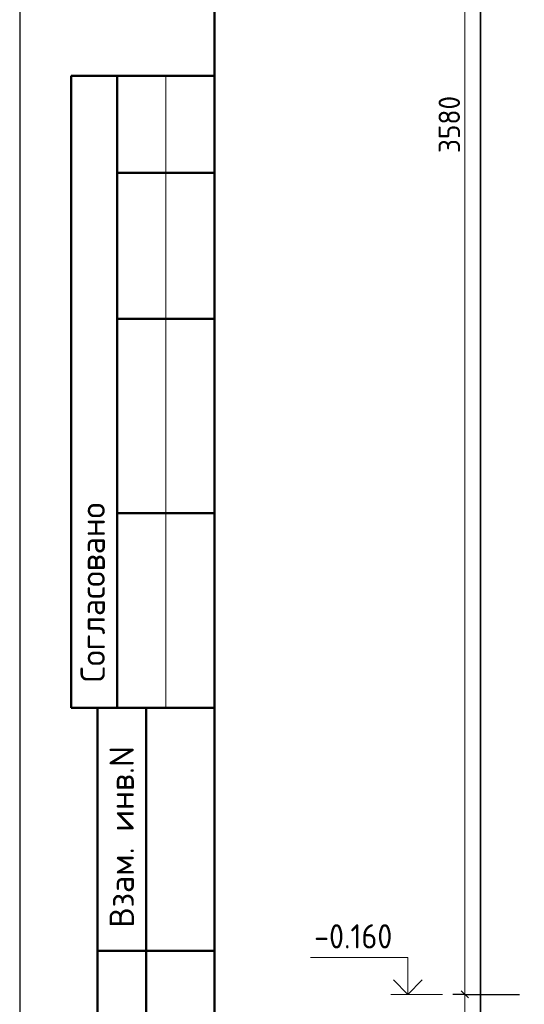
# Model space of a CAD drawing. Header units: millimetres. Extents: x 0 to 42000, y 0 to 29700.
# Tile 2 of 17: x 0 to 5185, y 5949 to 16076. Entities that reach past the tile are written whole.
import ezdxf

# ---------------------------------------------------------------- set-up
doc = ezdxf.new("R2010")
doc.units = ezdxf.units.MM
doc.layers.add('Standard', color=7, linetype='Continuous', lineweight=25)
doc.layers.add('Размерная линия_ общее', color=7, linetype='Continuous', lineweight=13)
doc.styles.add('ISOCPEUR', font='txt')

msp = doc.modelspace()

# ---------------------------------------------------------------- linework, layer by layer
at = {"layer": 'Standard', "color": 7, "linetype": 'Continuous', "lineweight": 25, "transparency": 33554687}
msp.add_line((2000, 29200), (2000, 1058), dxfattribs=at)
at = {"layer": 'Standard', "color": 7, "linetype": 'Continuous', "lineweight": 50, "transparency": 33554687}
for p, q in [((6, 15500), (0, 15500)), ((2000, 15500), (527, 15500)), ((527, 15500), (527, 9000)), ((527, 15500), (527, 9000)), ((1000, 15500), (1000, 9000)), ((2000, 14500), (1000, 14500)), ((2000, 13000), (1000, 13000)), ((2000, 11000), (1000, 11000)), ((0, 9000), (6, 9000)), ((527, 9000), (2000, 9000)), ((800, 500), (800, 9000)), ((800, 500), (800, 9000)), ((1300, 500), (1300, 9000)), ((800, 6500), (2000, 6500))]:
    msp.add_line(p, q, dxfattribs=at)
at = {"layer": 'Standard', "color": 7, "linetype": 'Continuous', "lineweight": 13, "transparency": 33554687}
for p, q in [((1500, 15500), (1500, 9000)), ((4343, 6051), (3813, 6051))]:
    msp.add_line(p, q, dxfattribs=at)
at = {"layer": 'Standard', "color": 7, "linetype": 'Continuous', "lineweight": 25, "transparency": 33554687}
msp.add_lwpolyline([(0, 0), (42000, 0), (42000, 29700), (0, 29700), (0, 0)], close=True, dxfattribs=at)
at = {"layer": 'Standard', "color": 7, "linetype": 'Continuous', "lineweight": 50, "transparency": 33554687}
msp.add_lwpolyline([(2000, 29200), (41500, 29200), (41500, 500), (2000, 500), (2000, 29200)], close=True, dxfattribs=at)
at = {"layer": 'Standard', "color": 7, "linetype": 'Continuous', "lineweight": 13, "transparency": 33554687}
for points in [[(23000, 29200), (2000, 29200), (2000, 500), (23000, 500), (23000, 29200)], [(3988, 6051), (3988, 6431), (2988, 6431)]]:
    msp.add_lwpolyline(points, dxfattribs=at)
at = {"layer": 'Standard', "color": 254, "linetype": 'Continuous', "lineweight": 35, "true_color": 0xc4c4ff, "transparency": 33554687}
msp.add_lwpolyline([(4735, 3051), (12485, 3051), (12485, 27351), (4735, 27351), (4735, 3051)], dxfattribs=at)
at = {"layer": 'Standard', "color": 7, "linetype": 'Continuous', "lineweight": 35, "transparency": 33554687}
msp.add_lwpolyline([(4136, 6200), (3988, 6051), (3839, 6200)], dxfattribs=at)
at = {"layer": 'Размерная линия_ общее', "color": 7, "linetype": 'Continuous', "lineweight": 13, "transparency": 33554687}
for p, q in [((4574, 23951), (4574, 6051)), ((4574, 6051), (4574, 5051))]:
    msp.add_line(p, q, dxfattribs=at)
at = {"layer": 'Размерная линия_ общее', "color": 7, "linetype": 'Continuous', "lineweight": 25, "transparency": 33554687}
msp.add_line((4536, 6089), (4611, 6014), dxfattribs=at)
at = {"layer": 'Размерная линия_ общее', "color": 253, "linetype": 'Continuous', "lineweight": -3, "true_color": 0xa0a0a0, "transparency": 33554687}
for q in [(4449, 6051), (4699, 6051), (5135, 6051)]:
    msp.add_line((4574, 6051), q, dxfattribs=at)

# ---------------------------------------------------------------- texts
at = {"layer": 'Standard', "color": 7, "linetype": 'Continuous', "lineweight": 50, "transparency": 33554687, "char_height": 250, "attachment_point": 7, "rotation": 90, "style": 'ISOCPEUR'}
for s, insert, width in [('\\A1;{\\fISOCPEUR|i0|b0;\\H250.000000;\\W1.000000;\\C7;Согласовано}\\P', (875, 9261), 2071.88), ('\\A1;{\\fISOCPEUR|i0|b0;\\H250.000000;\\W1.000000;\\C7;Взам. инв.N}\\P', (1173, 6736), 1909.1)]:
    msp.add_mtext(s, dxfattribs=dict(at, insert=insert, width=width))
at = {"layer": 'Standard', "color": 7, "linetype": 'Continuous', "lineweight": 25, "transparency": 33554687, "insert": (3025, 6523), "char_height": 250, "width": 1011.77, "attachment_point": 7, "style": 'ISOCPEUR'}
msp.add_mtext('\\W0.90;-0.160', dxfattribs=at)
at = {"layer": 'Размерная линия_ общее', "color": 7, "linetype": 'Continuous', "lineweight": 25, "transparency": 33554687, "insert": (4524, 14704), "char_height": 220, "width": 718.09, "attachment_point": 7, "rotation": 90, "style": 'ISOCPEUR'}
msp.add_mtext('\\W0.93;3580', dxfattribs=at)

doc.saveas('drawing.dxf')
